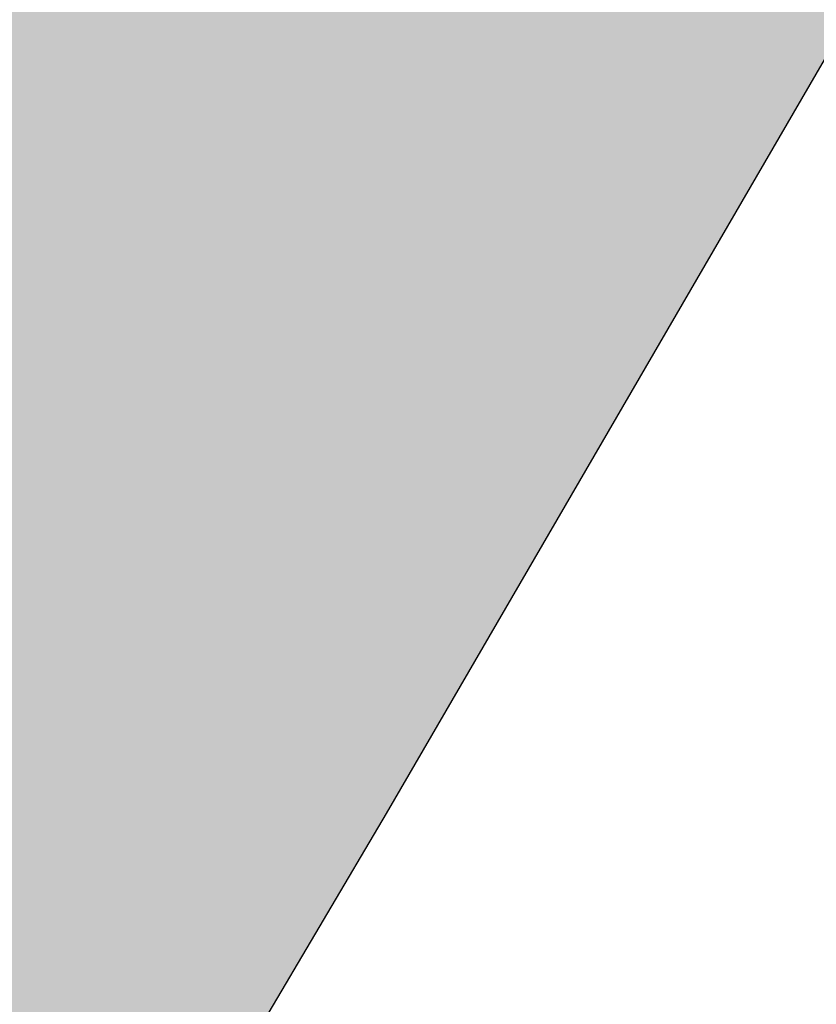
# Model space of a CAD drawing. Header units: metres. Extents: x 90616 to 91431, y 464084 to 465523.
# Tile 17 of 256: x 90845.82 to 90847.13, y 464279.04 to 464280.66. Entities that reach past the tile are written whole.
import ezdxf

# ---------------------------------------------------------------- set-up
doc = ezdxf.new("R2010")
doc.units = ezdxf.units.M
doc.layers.add('94.01_Rijbaan - road H', color=43, linetype='Continuous')
doc.layers.add('94.01_road', color=3, linetype='Continuous')

msp = doc.modelspace()

# ---------------------------------------------------------------- hatches: boundary and pattern name
at = {"layer": '94.01_Rijbaan - road H'}
h = msp.add_hatch(color=254, dxfattribs=at)
h.dxf.hatch_style = 1
h.paths.add_polyline_path([(91000.2208, 464586.7644), (90998.6498, 464583.6225), (90996.4626, 464579.1422), (90994.2754, 464574.6266), (90992.0882, 464570.1464), (90989.901, 464565.6308), (90987.7137, 464561.1505), (90983.2687, 464552.19), (90981.0815, 464547.7097), (90978.859, 464543.2294), (90978.0123, 464541.5361), (90976.6365, 464538.7491), (90974.3787, 464534.2688), (90972.1562, 464529.7886), (90971.4859, 464528.4127), (90969.9338, 464525.3436), (90967.676, 464520.8633), (90965.4182, 464516.4183), (90963.1604, 464511.938), (90960.9026, 464507.493), (90958.6449, 464503.0127), (90956.3871, 464498.5677), (90954.094, 464494.1228), (90951.8362, 464489.6778), (90944.9571, 464476.3427), (90942.6287, 464471.8978), (90940.3357, 464467.488), (90938.0074, 464463.043), (90937.6546, 464462.3375), (90935.679, 464458.6333), (90933.3507, 464454.1883), (90928.694, 464445.3688), (90926.3657, 464440.9238), (90919.2749, 464427.6947), (90916.9113, 464423.3217), (90916.5585, 464422.6514), (90914.5476, 464418.912), (90912.184, 464414.5022), (90909.7851, 464410.1278), (90907.4215, 464405.7181), (90905.0226, 464401.3436), (90902.6237, 464396.9339), (90900.2249, 464392.5594), (90897.7907, 464388.185), (90895.5329, 464384.0928), (90895.3918, 464383.8106), (90890.5235, 464375.0617), (90888.1246, 464370.6872), (90885.6551, 464366.3128), (90883.221, 464361.9736), (90880.7868, 464357.5992), (90878.3174, 464353.26), (90875.8832, 464348.8856), (90874.084, 464345.7458), (90873.9076, 464345.4283), (90873.4137, 464344.5464), (90868.4749, 464335.8681), (90867.734, 464334.5628), (90865.9701, 464331.5289), (90863.5007, 464327.1897), (90861.0313, 464322.8153), (90858.5618, 464318.4761), (90856.0571, 464314.137), (90853.5876, 464309.7978), (90851.9649, 464306.9403), (90851.1182, 464305.4586), (90848.6135, 464301.1194), (90843.6746, 464292.4411), (90841.1699, 464288.102), (90839.9704, 464285.95), (90838.7004, 464283.7628), (90836.231, 464279.4236), (90835.6665, 464278.4358), (90833.7615, 464275.0844), (90831.2568, 464270.7453), (90829.7751, 464268.1347), (90828.7874, 464266.3708), (90827.976, 464264.9597), (90826.3179, 464262.0317), (90823.919, 464257.6572), (90821.5201, 464253.2475), (90819.4158, 464249.5831), (90823.9189, 464241.0236), (90826.1063, 464244.8867), (90828.611, 464249.2258), (90833.691, 464257.8336), (90835.4196, 464260.7264), (90836.231, 464262.1375), (90837.254, 464263.8661), (90838.771, 464266.4414), (90841.311, 464270.7453), (90843.2865, 464274.0614), (90843.8862, 464275.0492), (90846.4262, 464279.353), (90847.6962, 464281.5403), (90848.9662, 464283.6569), (90859.1262, 464300.8725), (90860.0082, 464302.3542), (90861.7015, 464305.1764), (90874.4015, 464326.6958), (90876.2007, 464329.7297), (90876.9415, 464330.9997), (90879.5168, 464335.3389), (90882.0568, 464339.6428), (90882.5507, 464340.5247), (90882.7624, 464340.8422), (90884.5615, 464343.9819), (90887.1015, 464348.2858), (90889.6415, 464352.625), (90904.6698, 464378.66), (90904.811, 464378.9775), (90907.1393, 464383.0344), (90909.644, 464387.3736), (90914.5829, 464396.1225), (90916.9818, 464400.4969), (90919.3807, 464404.9067), (90921.7443, 464409.3164), (90924.1432, 464413.7261), (90926.154, 464417.5008), (90926.5068, 464418.1358), (90928.9057, 464422.5456), (90931.2693, 464426.9891), (90933.6329, 464431.3989), (90935.9612, 464435.8086), (90938.3248, 464440.2536), (90940.6532, 464444.6986), (90943.0168, 464449.1083), (90945.3451, 464453.5533), (90947.2854, 464457.2927), (90947.6734, 464457.9983), (90950.0018, 464462.4433), (90952.2949, 464466.8883), (90954.6232, 464471.3333), (90959.2093, 464480.2233), (90961.5024, 464484.7036), (90963.7954, 464489.1486), (90966.0885, 464493.6289), (90968.3815, 464498.0738), (90972.8971, 464507.0344), (90975.1548, 464511.4794), (90979.6704, 464520.44), (90981.2226, 464523.5444), (90981.9282, 464524.9202), (90986.3732, 464533.8808), (90987.7843, 464536.6677), (90988.5957, 464538.3964), (90990.8535, 464542.8766), (90993.0407, 464547.3569), (90995.2632, 464551.8725), (90997.4857, 464556.3527), (90999.6729, 464560.8683), (91001.8954, 464565.3486), (91004.0826, 464569.8641), (91007.7162, 464577.3077), (91008.4571, 464578.86), (91010.3469, 464582.7746)])

# ---------------------------------------------------------------- linework, layer by layer
at = {"layer": '94.01_road'}
msp.add_lwpolyline([(90828.611, 464249.2258), (90833.691, 464257.8336), (90835.4196, 464260.7264), (90836.231, 464262.1375), (90837.254, 464263.8661), (90838.771, 464266.4414), (90841.311, 464270.7453), (90843.2865, 464274.0614), (90843.8862, 464275.0492), (90846.4262, 464279.353), (90847.6962, 464281.5403), (90848.9662, 464283.6569), (90859.1262, 464300.8725)], dxfattribs=at)

doc.saveas('drawing.dxf')
